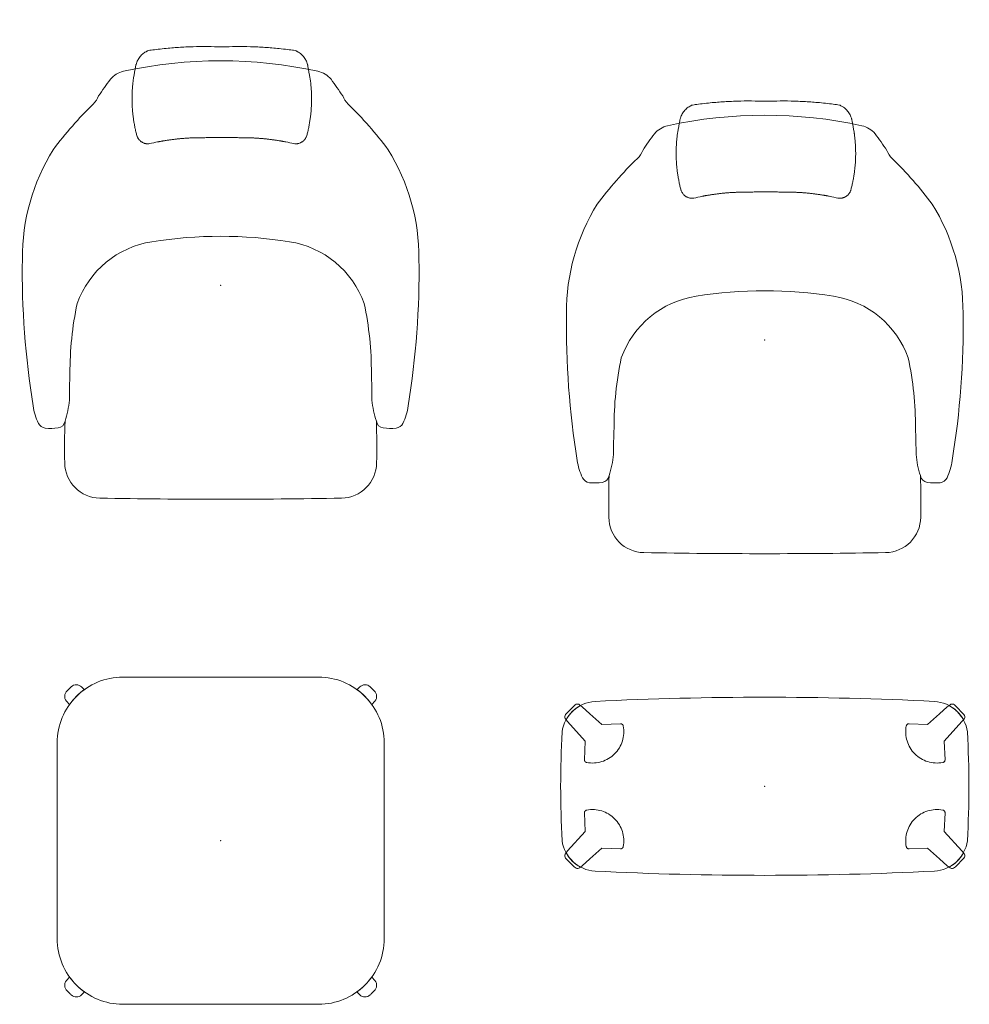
# Model space of a CAD drawing. Header units: metres. Extents: x -0.87 to 0.88, y -0.8 to 1.01.
import ezdxf

# ---------------------------------------------------------------- set-up
doc = ezdxf.new("R2010")
doc.units = ezdxf.units.M
doc.header["$MEASUREMENT"] = 0
doc.linetypes.add('VW-01 Short Dashed', pattern=[0.41656, 0.20828, -0.20828])
for name, color, linetype, lineweight in [('72_VITRA_HRESID_D2_CH_FOOT', 7, 'Continuous', 5), ('72_VITRA_HRESID_D2_CH_HEAD_REST', 7, 'Continuous', 5), ('72_VITRA_HRESID_D2_CH_SEAT', 7, 'Continuous', 5), ('72_VITRA_HRESID_D2SNAP', 1, 'Continuous', 5)]:
    doc.layers.add(name, color=color, linetype=linetype, lineweight=lineweight)
doc.layers.add('72_VITRA_HRESID_D2_CH_FOOT_UNDER', color=7, linetype='VW-01 Short Dashed', lineweight=5, true_color=0x989898)
doc.layers.add('72_VITRA_INSERT', color=7, linetype='Continuous')

# ---------------------------------------------------------------- blocks, each defined once
blk = doc.blocks.new('72_VITRA_HRESID_D2_PANCHINA_FOOT_750')
at = {"layer": '72_VITRA_HRESID_D2_CH_FOOT'}
for points in [[(-0.365, 0.1222), (-0.365, 0.1222, -0.140495), (-0.3387, 0.1485), (-0.3387, 0.1485), (-0.3405, 0.1499), (-0.3405, 0.1499, 0.275176), (-0.3467, 0.1506), (-0.3467, 0.1506, 0.093898), (-0.3503, 0.148), (-0.3661, 0.1319, 0.311119), (-0.3669, 0.1247, 0.002963), (-0.3664, 0.124)], [(0.3387, 0.1485, -0.140505), (0.365, 0.1222), (0.3664, 0.124, 0.002963), (0.3669, 0.1247, 0.311119), (0.3661, 0.1319), (0.3503, 0.148, 0.093898), (0.3467, 0.1506), (0.3467, 0.1506, 0.275176), (0.3405, 0.1499), (0.3405, 0.1499)], [(-0.3387, -0.1485), (-0.3387, -0.1485, -0.149375), (-0.365, -0.1222), (-0.365, -0.1222), (-0.3664, -0.124, 0.002963), (-0.3669, -0.1247, 0.311119), (-0.3661, -0.1319), (-0.3503, -0.148, 0.093898), (-0.3467, -0.1506), (-0.3467, -0.1506, 0.275176), (-0.3405, -0.1499), (-0.3405, -0.1499)], [(0.365, -0.1222, -0.14938), (0.3387, -0.1485), (0.3405, -0.1499), (0.3405, -0.1499, 0.275176), (0.3467, -0.1506), (0.3467, -0.1506, 0.093898), (0.3503, -0.148), (0.3661, -0.1319, 0.311119), (0.3669, -0.1247, 0.002963), (0.3664, -0.124)]]:
    blk.add_lwpolyline(points, format="xyb", close=True, dxfattribs=at)
at = {"layer": '72_VITRA_HRESID_D2SNAP', "linetype": 'Continuous', "lineweight": 5}
blk.add_point((0, 0), dxfattribs=at)
blk = doc.blocks.new('72_VITRA_HRESID_D2_PANCHINA_FOOT_UNDER_750')
at = {"layer": '72_VITRA_HRESID_D2_CH_FOOT_UNDER'}
for points in [[(-0.3353, 0.1459), (-0.3387, 0.1485, 0.140514), (-0.365, 0.1222), (-0.3624, 0.1188), (-0.3299, 0.0829), (-0.3313, 0.0487, 0.369488), (-0.3272, 0.0437, 0.247744), (-0.2759, 0.0595, 0.247744), (-0.2601, 0.1108, 0.372502), (-0.2652, 0.1149), (-0.2994, 0.1134), (-0.3213, 0.1332)], [(0.3624, 0.1188), (0.365, 0.1222, 0.140505), (0.3387, 0.1485), (0.3353, 0.1459), (0.3213, 0.1332), (0.2994, 0.1134), (0.2652, 0.1149, 0.372502), (0.2601, 0.1108, 0.247744), (0.2759, 0.0595, 0.247744), (0.3272, 0.0437, 0.369488), (0.3313, 0.0487), (0.3299, 0.0829)], [(-0.3624, -0.1188), (-0.365, -0.1222, 0.149384), (-0.3387, -0.1485), (-0.3353, -0.1459), (-0.3213, -0.1332), (-0.2994, -0.1134), (-0.2652, -0.1149, 0.372502), (-0.2601, -0.1108, 0.247744), (-0.2759, -0.0595, 0.247744), (-0.3272, -0.0437, 0.369488), (-0.3313, -0.0487), (-0.3299, -0.0829)], [(0.3353, -0.1459), (0.3387, -0.1485, 0.14938), (0.365, -0.1222), (0.3624, -0.1188), (0.3299, -0.0829), (0.3313, -0.0487, 0.369488), (0.3272, -0.0437, 0.247744), (0.2759, -0.0595, 0.247744), (0.2601, -0.1108, 0.372502), (0.2652, -0.1149), (0.2994, -0.1134), (0.3213, -0.1332)]]:
    blk.add_lwpolyline(points, format="xyb", close=True, dxfattribs=at)
at = {"layer": '72_VITRA_HRESID_D2SNAP', "linetype": 'Continuous', "lineweight": 5}
blk.add_point((0, 0), dxfattribs=at)
blk = doc.blocks.new('72_VITRA_HRESID_D2_PANCHINA_SEAT_750')
at = {"layer": '72_VITRA_HRESID_D2_CH_SEAT'}
blk.add_lwpolyline([(0.3119, 0.1559, 0.024633), (-0.3119, 0.1559, 0.354098), (-0.3726, 0.0999, 0.025375), (-0.3726, -0.0999, 0.354098), (-0.3119, -0.1559, 0.024633), (0.3119, -0.1559, 0.354098), (0.3726, -0.0999, 0.025375), (0.3726, 0.0999, 0.354098), (0.3119, 0.1559)], format="xyb", close=True, dxfattribs=at)
at = {"layer": '72_VITRA_HRESID_D2SNAP', "linetype": 'Continuous', "lineweight": 5}
blk.add_point((0, 0), dxfattribs=at)
blk = doc.blocks.new('72_VITRA_HRESID_D2_REPOS_SEAT')
at = {"layer": '72_VITRA_HRESID_D2_CH_SEAT'}
for points in [[(0.3224, -0.2623, 0.226795), (0.335, -0.2534, 0.082144), (0.3445, -0.2214, 0.043975), (0.3645, 0.0487, 0.141279), (0.3078, 0.2494, 0.039351), (0.2342, 0.3332, -0.105894), (0.2243, 0.3482, 0.01479), (0.2028, 0.3787, 0.155033), (0.1786, 0.3935, 0.107251), (-0.1786, 0.3935, 0.155033), (-0.2028, 0.3787, 0.01479), (-0.2243, 0.3482, -0.105894), (-0.2342, 0.3332, 0.039351), (-0.3078, 0.2494, 0.141279), (-0.3645, 0.0487, 0.043975), (-0.3445, -0.2214, 0.082144), (-0.335, -0.2534, 0.226795), (-0.3224, -0.2623, 0.053775), (-0.2986, -0.2617, 0.324897), (-0.2861, -0.2494, 0.059124), (-0.2781, -0.2108, -0.011394), (-0.277, -0.1621, -0.054182), (-0.2637, -0.0331, -0.27481), (-0.1263, 0.0803, -0.079726), (0.1263, 0.0803, -0.27481), (0.2637, -0.0331), (0.2637, -0.0331, -0.054182), (0.277, -0.1621, -0.011394), (0.2781, -0.2108, 0.059124), (0.2861, -0.2494, 0.324897), (0.2986, -0.2617, 0.053775), (0.3224, -0.2623)], [(-0.2222, -0.3907, 0.009156), (0.2222, -0.3907, 0.407861), (0.2866, -0.3258, 0.013362), (0.2861, -0.2494, -0.059124), (0.2781, -0.2108, 0.011394), (0.277, -0.1621), (0.277, -0.1621, 0.05418), (0.2637, -0.0331), (0.2637, -0.0331, 0.274809), (0.1263, 0.0803), (0.1263, 0.0803, 0.079726), (-0.1263, 0.0803), (-0.1263, 0.0803, 0.274809), (-0.2637, -0.0331), (-0.2637, -0.0331), (-0.2637, -0.0331, 0.05418), (-0.277, -0.1621), (-0.277, -0.1621, 0.011394), (-0.2781, -0.2108), (-0.2781, -0.2108, -0.059124), (-0.2861, -0.2494, 0.013362), (-0.2866, -0.3258, 0.407861), (-0.2222, -0.3907)]]:
    blk.add_lwpolyline(points, format="xyb", close=True, dxfattribs=at)
at = {"layer": '72_VITRA_HRESID_D2SNAP', "linetype": 'Continuous', "lineweight": 5}
blk.add_point((0, 0), dxfattribs=at)
blk = doc.blocks.new('72_VITRA_HRESID_D2_GRAND_REPOS_OTTOMAN_HEAD_REST')
at = {"layer": '72_VITRA_HRESID_D2_CH_HEAD_REST'}
blk.add_rational_spline([(0.0021, 0.2719), (0.0021, 0.2719), (0.0021, 0.2719), (0.0187, 0.2719), (0.0354, 0.2714), (0.0354, 0.2714), (0.0354, 0.2714), (0.0848, 0.272), (0.1337, 0.2607), (0.1389, 0.2595), (0.1492, 0.2627), (0.1568, 0.2705), (0.1584, 0.2758), (0.1746, 0.3381), (0.1606, 0.4009), (0.1592, 0.4116), (0.1461, 0.4282), (0.1364, 0.4316), (0.0694, 0.4411), (0.0021, 0.4383), (-0.0653, 0.4411), (-0.1322, 0.4316), (-0.142, 0.4282), (-0.155, 0.4116), (-0.1565, 0.4009), (-0.1704, 0.3381), (-0.1542, 0.2758), (-0.1526, 0.2705), (-0.145, 0.2627), (-0.1348, 0.2595), (-0.1296, 0.2607), (-0.0806, 0.272), (-0.0312, 0.2714), (-0.0312, 0.2714), (-0.0312, 0.2714), (-0.0146, 0.2719), (0.0021, 0.2719), (0.0021, 0.2719), (0.0021, 0.2719)], [1, 1, 1, 0.999827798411, 1, 1, 1, 1, 1, 1, 1, 1, 1, 1, 1, 1, 1, 1, 1, 1, 1, 1, 1, 1, 1, 1, 1, 1, 1, 1, 1, 1, 1, 1, 1, 0.999827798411, 1, 1, 1], degree=2, knots=[0, 0, 0, 1, 1, 2, 2, 3, 3, 4, 4, 5, 6, 7, 7, 8, 8, 9, 10, 10, 11, 11, 12, 12, 13, 14, 14, 15, 15, 16, 17, 18, 18, 19, 19, 20, 20, 21, 21, 22, 22, 22], dxfattribs=at)
at = {"layer": '72_VITRA_HRESID_D2SNAP', "linetype": 'Continuous', "lineweight": 5}
blk.add_point((0, 0), dxfattribs=at)
blk = doc.blocks.new('72vitra_hresid22F6C520C751B4042A13D6F85B173458F')
for name, p in [('72_VITRA_HRESID_D2_GRAND_REPOS_OTTOMAN_HEAD_REST', (0, 0.42)), ('72_VITRA_HRESID_D2_REPOS_SEAT', (0, 0.42)), ('72_VITRA_HRESID_D2_PANCHINA_SEAT_750', (0, -0.4)), ('72_VITRA_HRESID_D2_PANCHINA_FOOT_750', (0, -0.4)), ('72_VITRA_HRESID_D2_PANCHINA_FOOT_UNDER_750', (0, -0.4))]:
    blk.add_blockref(name, p)
blk = doc.blocks.new('XCAD038C09F24EDF92B5A7BACF80ACD23150CD')
at = {"color": 7}
blk.add_blockref('72vitra_hresid22F6C520C751B4042A13D6F85B173458F', (0, 0), dxfattribs=at)
blk = doc.blocks.new('72_VITRA_HRESID_D2_GRAND_REPOS_OTTOMAN_OTTOMAN_FOOT')
at = {"layer": '72_VITRA_HRESID_D2_CH_FOOT'}
for points in [[(-0.2822, 0.2754, 0.401989), (-0.2836, 0.2563), (-0.2778, 0.2503, -0.080026), (-0.2508, 0.2775), (-0.2558, 0.2824, 0.408815), (-0.2747, 0.2828, 0.000467), (-0.279, 0.2786)], [(0.2747, 0.2828, 0.408815), (0.2558, 0.2824), (0.2508, 0.2775, -0.080025), (0.2778, 0.2503), (0.2836, 0.2563, 0.401989), (0.2821, 0.2754), (0.279, 0.2786), (0.279, 0.2786, 0.000467), (0.2747, 0.2828), (0.2747, 0.2828)], [(-0.2505, -0.2777, -0.080054), (-0.2776, -0.2506), (-0.2836, -0.2568, 0.401989), (-0.2822, -0.2759), (-0.279, -0.2791), (-0.279, -0.2791, 0.000467), (-0.2747, -0.2834), (-0.2747, -0.2834, 0.408815), (-0.2558, -0.2829)], [(0.2776, -0.2506, -0.080054), (0.2505, -0.2777), (0.2558, -0.2829, 0.408815), (0.2747, -0.2834), (0.2747, -0.2834, 0.000467), (0.279, -0.2791), (0.279, -0.2791), (0.2821, -0.2759, 0.401989), (0.2836, -0.2568)]]:
    blk.add_lwpolyline(points, format="xyb", close=True, dxfattribs=at)
at = {"layer": '72_VITRA_HRESID_D2SNAP', "linetype": 'Continuous', "lineweight": 5}
blk.add_point((0, 0), dxfattribs=at)
blk = doc.blocks.new('72_VITRA_HRESID_D2_GRAND_REPOS_OTTOMAN_OTTOMAN_SEAT')
at = {"layer": '72_VITRA_HRESID_D2_CH_SEAT'}
blk.add_lwpolyline([(-0.18, 0.3005, 0.414214), (-0.3005, 0.18), (-0.3005, -0.18, 0.198912), (-0.2652, -0.2652, 0.198912), (-0.18, -0.3005), (0.18, -0.3005, 0.414214), (0.3005, -0.18), (0.3005, 0.18, 0.414214), (0.18, 0.3005)], format="xyb", close=True, dxfattribs=at)
at = {"layer": '72_VITRA_HRESID_D2SNAP', "linetype": 'Continuous', "lineweight": 5}
blk.add_point((0, 0), dxfattribs=at)
blk = doc.blocks.new('72vitra_hresid22B47F73B802B4ADD8FC6C7D86336AED0')
for name, p in [('72_VITRA_HRESID_D2_GRAND_REPOS_OTTOMAN_HEAD_REST', (0, 0.52)), ('72_VITRA_HRESID_D2_REPOS_SEAT', (0, 0.52)), ('72_VITRA_HRESID_D2_GRAND_REPOS_OTTOMAN_OTTOMAN_SEAT', (0, -0.5)), ('72_VITRA_HRESID_D2_GRAND_REPOS_OTTOMAN_OTTOMAN_FOOT', (0, -0.5))]:
    blk.add_blockref(name, p)
blk = doc.blocks.new('XCAD03A6B6447F72F4AA692452A855D2656E29')
at = {"color": 7}
blk.add_blockref('72vitra_hresid22B47F73B802B4ADD8FC6C7D86336AED0', (0, 0), dxfattribs=at)

msp = doc.modelspace()

# ---------------------------------------------------------------- block references
at = {"layer": '72_VITRA_INSERT'}
for name, p in [('XCAD03A6B6447F72F4AA692452A855D2656E29', (-0.5, 0)), ('XCAD038C09F24EDF92B5A7BACF80ACD23150CD', (0.5, 0))]:
    msp.add_blockref(name, p, dxfattribs=at)

doc.saveas('drawing.dxf')
